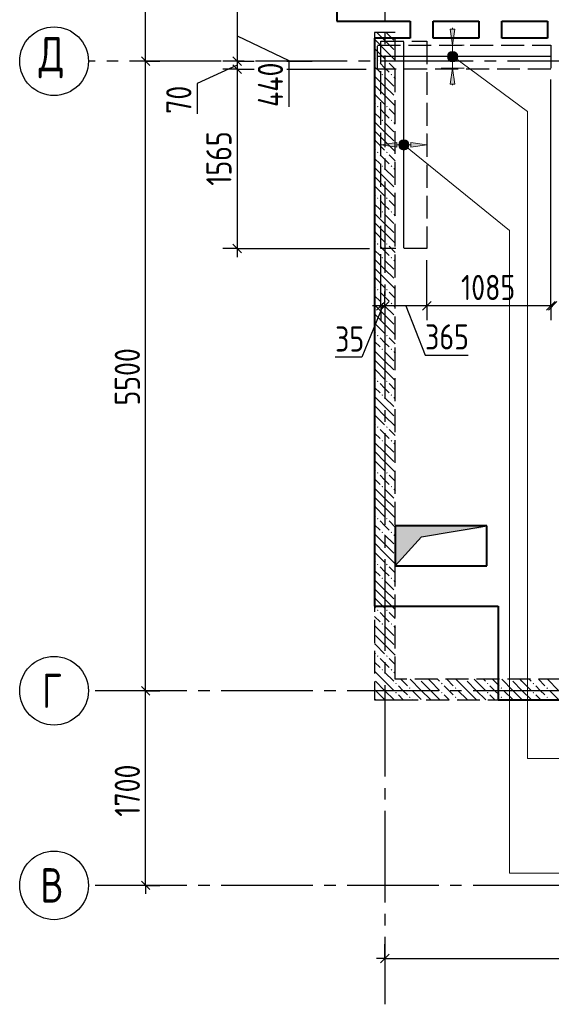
# Model space of a CAD drawing. Header units: millimetres. Extents: x 40580 to 1168286, y -220995 to 81020.
# Tile 85 of 194: x 344068 to 348711, y -113158 to -104556. Entities that reach past the tile are written whole.
import ezdxf

# ---------------------------------------------------------------- set-up
doc = ezdxf.new("R2010")
doc.units = ezdxf.units.MM
for name, pattern in [('______2', [270, 200, -70]), ('______5', [1100, 800, -100, 100, -100]), ('CENTER', [2, 1.25, -0.25, 0.25, -0.25])]:
    doc.linetypes.add(name, pattern=pattern)
for name, color, linetype, lineweight in [('Standard', 7, 'Continuous', 25), ('ДОП Верх по Х', 7, 'Continuous', 25), ('ЖБ Перекрытие верхний уровень', 7, 'Continuous', 35), ('ОСИ', 7, 'CENTER', 15), ('Основная', 7, 'Continuous', 40), ('Позиционная метка номер позиции', 7, 'Continuous', 13), ('Примечания', 7, 'Continuous', 13)]:
    doc.layers.add(name, color=color, linetype=linetype, lineweight=lineweight)
doc.layers.add('ЖБ Стена верхний уровень', color=7, linetype='______2', true_color=0x656565)
doc.layers.add('Тонкие', color=7, linetype='Continuous')
doc.layers.add('ФВ-2', color=7, linetype='Continuous')
doc.styles.add('GOST 2.304-81', font='txt')
doc.styles.add('ISOCPEUR', font='isocpeur.ttf')

msp = doc.modelspace()

# ---------------------------------------------------------------- hatches: boundary and pattern name
at = {"layer": 'ДОП Верх по Х', "linetype": 'Continuous', "lineweight": 13, "transparency": 33554687}
for points in [[(347869.3, -104638.4), (347849.3, -104778.4), (347829.3, -104638.4)], [(347363.3, -105669.4), (347223.3, -105649.4), (347363.3, -105629.4)]]:
    msp.add_hatch(color=7, dxfattribs=at).paths.add_polyline_path(points, flags=16)
for points in [[(347817, -104859.7), (347881.5, -104859.7), (347868, -104846.2)], [(347817, -104859.7), (347868, -104846.2), (347830.5, -104846.2)], [(347830.5, -104846.2), (347868, -104846.2), (347849.3, -104840.9)], [(347811.8, -104878.4), (347886.8, -104878.4), (347881.5, -104859.7)], [(347811.8, -104878.4), (347881.5, -104859.7), (347817, -104859.7)], [(347817, -104897.2), (347886.8, -104878.4), (347811.8, -104878.4)], [(347817, -104897.2), (347881.5, -104897.2), (347886.8, -104878.4)], [(347830.5, -104910.7), (347881.5, -104897.2), (347817, -104897.2)], [(347830.5, -104910.7), (347868, -104910.7), (347881.5, -104897.2)], [(347868, -104910.7), (347830.5, -104910.7), (347849.3, -104915.9)], [(347869.3, -105118.4), (347849.3, -104978.4), (347829.3, -105118.4)], [(347391, -105630.7), (347404.5, -105681.7), (347404.5, -105617.2)], [(347404.5, -105617.2), (347423.3, -105686.9), (347423.3, -105611.9)], [(347404.5, -105617.2), (347404.5, -105681.7), (347423.3, -105686.9)], [(347423.3, -105611.9), (347423.3, -105686.9), (347442, -105681.7)], [(347423.3, -105611.9), (347442, -105681.7), (347442, -105617.2)], [(347442, -105617.2), (347442, -105681.7), (347455.5, -105668.2)], [(347442, -105617.2), (347455.5, -105668.2), (347455.5, -105630.7)], [(347391, -105668.2), (347391, -105630.7), (347385.8, -105649.4)], [(347391, -105630.7), (347391, -105668.2), (347404.5, -105681.7)], [(347455.5, -105630.7), (347455.5, -105668.2), (347460.8, -105649.4)], [(347483.3, -105669.4), (347623.3, -105649.4), (347483.3, -105629.4)]]:
    msp.add_hatch(color=7, dxfattribs=at).paths.add_polyline_path(points)
at = {"layer": 'ЖБ Стена верхний уровень', "linetype": 'Continuous', "lineweight": -3, "transparency": 33554687}
for points in [[(347188.7, -104915.3), (347195.2, -104908.8), (347201.7, -104915.3), (347195.2, -104921.8)], [(347268.7, -104915.3), (347275.2, -104908.8), (347281.7, -104915.3), (347275.2, -104921.8)], [(347228.7, -105035.3), (347235.2, -105028.8), (347241.7, -105035.3), (347235.2, -105041.8)], [(347308.7, -105035.3), (347315.2, -105028.8), (347321.7, -105035.3), (347315.2, -105041.8)], [(347188.7, -105315.3), (347195.2, -105308.8), (347201.7, -105315.3), (347195.2, -105321.8)], [(347268.7, -105315.3), (347275.2, -105308.8), (347281.7, -105315.3), (347275.2, -105321.8)], [(347228.7, -105435.3), (347235.2, -105428.8), (347241.7, -105435.3), (347235.2, -105441.8)], [(347308.7, -105435.3), (347315.2, -105428.8), (347321.7, -105435.3), (347315.2, -105441.8)], [(347188.7, -105715.3), (347195.2, -105708.8), (347201.7, -105715.3), (347195.2, -105721.8)], [(347268.7, -105715.3), (347275.2, -105708.8), (347281.7, -105715.3), (347275.2, -105721.8)], [(347228.7, -105835.3), (347235.2, -105828.8), (347241.7, -105835.3), (347235.2, -105841.8)], [(347308.7, -105835.3), (347315.2, -105828.8), (347321.7, -105835.3), (347315.2, -105841.8)], [(347188.7, -106115.3), (347195.2, -106108.8), (347201.7, -106115.3), (347195.2, -106121.8)], [(347268.7, -106115.3), (347275.2, -106108.8), (347281.7, -106115.3), (347275.2, -106121.8)], [(347228.7, -106235.3), (347235.2, -106228.8), (347241.7, -106235.3), (347235.2, -106241.8)], [(347308.7, -106235.3), (347315.2, -106228.8), (347321.7, -106235.3), (347315.2, -106241.8)], [(347188.7, -106515.3), (347195.2, -106508.8), (347201.7, -106515.3), (347195.2, -106521.8)], [(347268.7, -106515.3), (347275.2, -106508.8), (347281.7, -106515.3), (347275.2, -106521.8)], [(347228.7, -106635.3), (347235.2, -106628.8), (347241.7, -106635.3), (347235.2, -106641.8)], [(347308.7, -106635.3), (347315.2, -106628.8), (347321.7, -106635.3), (347315.2, -106641.8)], [(347188.7, -106915.3), (347195.2, -106908.8), (347201.7, -106915.3), (347195.2, -106921.8)], [(347268.7, -106915.3), (347275.2, -106908.8), (347281.7, -106915.3), (347275.2, -106921.8)], [(347228.7, -107035.3), (347235.2, -107028.8), (347241.7, -107035.3), (347235.2, -107041.8)], [(347308.7, -107035.3), (347315.2, -107028.8), (347321.7, -107035.3), (347315.2, -107041.8)], [(347188.7, -107315.3), (347195.2, -107308.8), (347201.7, -107315.3), (347195.2, -107321.8)], [(347268.7, -107315.3), (347275.2, -107308.8), (347281.7, -107315.3), (347275.2, -107321.8)], [(347228.7, -107435.3), (347235.2, -107428.8), (347241.7, -107435.3), (347235.2, -107441.8)], [(347308.7, -107435.3), (347315.2, -107428.8), (347321.7, -107435.3), (347315.2, -107441.8)], [(347188.7, -107715.3), (347195.2, -107708.8), (347201.7, -107715.3), (347195.2, -107721.8)], [(347268.7, -107715.3), (347275.2, -107708.8), (347281.7, -107715.3), (347275.2, -107721.8)], [(347228.7, -107835.3), (347235.2, -107828.8), (347241.7, -107835.3), (347235.2, -107841.8)], [(347308.7, -107835.3), (347315.2, -107828.8), (347321.7, -107835.3), (347315.2, -107841.8)], [(347188.7, -108115.3), (347195.2, -108108.8), (347201.7, -108115.3), (347195.2, -108121.8)], [(347268.7, -108115.3), (347275.2, -108108.8), (347281.7, -108115.3), (347275.2, -108121.8)], [(347228.7, -108235.3), (347235.2, -108228.8), (347241.7, -108235.3), (347235.2, -108241.8)], [(347308.7, -108235.3), (347315.2, -108228.8), (347321.7, -108235.3), (347315.2, -108241.8)], [(347188.7, -108515.3), (347195.2, -108508.8), (347201.7, -108515.3), (347195.2, -108521.8)], [(347268.7, -108515.3), (347275.2, -108508.8), (347281.7, -108515.3), (347275.2, -108521.8)], [(347228.7, -108635.3), (347235.2, -108628.8), (347241.7, -108635.3), (347235.2, -108641.8)], [(347308.7, -108635.3), (347315.2, -108628.8), (347321.7, -108635.3), (347315.2, -108641.8)], [(347188.7, -108915.3), (347195.2, -108908.8), (347201.7, -108915.3), (347195.2, -108921.8)], [(347268.7, -108915.3), (347275.2, -108908.8), (347281.7, -108915.3), (347275.2, -108921.8)], [(347228.7, -109035.3), (347235.2, -109028.8), (347241.7, -109035.3), (347235.2, -109041.8)], [(347308.7, -109035.3), (347315.2, -109028.8), (347321.7, -109035.3), (347315.2, -109041.8)], [(347188.7, -109315.3), (347195.2, -109308.8), (347201.7, -109315.3), (347195.2, -109321.8)], [(347268.7, -109315.3), (347275.2, -109308.8), (347281.7, -109315.3), (347275.2, -109321.8)], [(347228.7, -109435.3), (347235.2, -109428.8), (347241.7, -109435.3), (347235.2, -109441.8)], [(347308.7, -109435.3), (347315.2, -109428.8), (347321.7, -109435.3), (347315.2, -109441.8)], [(347188.7, -109715.3), (347195.2, -109708.8), (347201.7, -109715.3), (347195.2, -109721.8)], [(347268.7, -109715.3), (347275.2, -109708.8), (347281.7, -109715.3), (347275.2, -109721.8)], [(347228.7, -109835.3), (347235.2, -109828.8), (347241.7, -109835.3), (347235.2, -109841.8)], [(347308.7, -109835.3), (347315.2, -109828.8), (347321.7, -109835.3), (347315.2, -109841.8)], [(347188.7, -110115.3), (347195.2, -110108.8), (347201.7, -110115.3), (347195.2, -110121.8)], [(347268.7, -110115.3), (347275.2, -110108.8), (347281.7, -110115.3), (347275.2, -110121.8)], [(347228.7, -110235.3), (347235.2, -110228.8), (347241.7, -110235.3), (347235.2, -110241.8)], [(347308.7, -110235.3), (347315.2, -110228.8), (347321.7, -110235.3), (347315.2, -110241.8)], [(347348.7, -110355.3), (347355.2, -110348.8), (347361.7, -110355.3), (347355.2, -110361.8)], [(347558.6, -110318.4), (347555.2, -110321.8), (347551.9, -110318.4)], [(347748.7, -110355.3), (347755.2, -110348.8), (347761.7, -110355.3), (347755.2, -110361.8)], [(347958.6, -110318.4), (347955.2, -110321.8), (347951.9, -110318.4)], [(348148.7, -110355.3), (348155.2, -110348.8), (348161.7, -110355.3), (348155.2, -110361.8)], [(348358.6, -110318.4), (348355.2, -110321.8), (348351.9, -110318.4)], [(348548.7, -110355.3), (348555.2, -110348.8), (348561.7, -110355.3), (348555.2, -110361.8)], [(347348.7, -110435.3), (347355.2, -110428.8), (347361.7, -110435.3), (347355.2, -110441.8)], [(347468.7, -110395.3), (347475.3, -110388.8), (347481.7, -110395.3), (347475.3, -110401.8)], [(347748.7, -110435.3), (347755.2, -110428.8), (347761.7, -110435.3), (347755.2, -110441.8)], [(347868.7, -110395.3), (347875.3, -110388.8), (347881.7, -110395.3), (347875.3, -110401.8)], [(348148.7, -110435.3), (348155.2, -110428.8), (348161.7, -110435.3), (348155.2, -110441.8)], [(348268.7, -110395.3), (348275.3, -110388.8), (348281.7, -110395.3), (348275.3, -110401.8)], [(348548.7, -110435.3), (348555.2, -110428.8), (348561.7, -110435.3), (348555.2, -110441.8)], [(348668.7, -110395.3), (348675.3, -110388.8), (348681.7, -110395.3), (348675.3, -110401.8)], [(347468.7, -110475.3), (347475.3, -110468.8), (347481.7, -110475.3), (347475.3, -110481.8)], [(347868.7, -110475.3), (347875.3, -110468.8), (347881.7, -110475.3), (347875.3, -110481.8)], [(348268.7, -110475.3), (348275.3, -110468.8), (348281.7, -110475.3), (348275.3, -110481.8)], [(348668.7, -110475.3), (348675.3, -110468.8), (348681.7, -110475.3), (348675.3, -110481.8)]]:
    msp.add_hatch(color=7, dxfattribs=at).paths.add_polyline_path(points, flags=16)
at = {"layer": 'Позиционная метка номер позиции', "linetype": 'Continuous', "lineweight": 13, "transparency": 33554687}
for points in [[(347806, -104867), (347837.8, -104835.2), (347817.5, -104846.6)], [(347837.8, -104835.2), (347806, -104867), (347806, -104889.9)], [(347837.8, -104835.2), (347806, -104889.9), (347860.7, -104835.2)], [(347860.7, -104835.2), (347806, -104889.9), (347817.5, -104910.3)], [(347860.7, -104835.2), (347817.5, -104910.3), (347881.1, -104846.6)], [(347881.1, -104846.6), (347817.5, -104910.3), (347837.8, -104921.7)], [(347881.1, -104846.6), (347837.8, -104921.7), (347892.6, -104867)], [(347892.6, -104867), (347837.8, -104921.7), (347860.7, -104921.7)], [(347892.6, -104867), (347860.7, -104921.7), (347892.6, -104889.9)], [(347892.6, -104889.9), (347860.7, -104921.7), (347881.1, -104910.3)], [(347380, -105638), (347411.8, -105606.2), (347391.5, -105617.6)], [(347411.8, -105606.2), (347380, -105638), (347380, -105660.9)], [(347411.8, -105606.2), (347380, -105660.9), (347434.7, -105606.2)], [(347434.7, -105606.2), (347380, -105660.9), (347391.5, -105681.3)], [(347434.7, -105606.2), (347391.5, -105681.3), (347455.1, -105617.6)], [(347455.1, -105617.6), (347391.5, -105681.3), (347411.8, -105692.7)], [(347455.1, -105617.6), (347411.8, -105692.7), (347466.6, -105638)], [(347466.6, -105638), (347411.8, -105692.7), (347434.7, -105692.7)], [(347466.6, -105638), (347434.7, -105692.7), (347466.6, -105660.9)], [(347466.6, -105660.9), (347434.7, -105692.7), (347455.1, -105681.3)]]:
    msp.add_hatch(color=7, dxfattribs=at).paths.add_polyline_path(points)
at = {"layer": 'ФВ-2'}
h = msp.add_hatch(color=256, dxfattribs=at)
h.dxf.hatch_style = 1
h.paths.add_polyline_path([(348097.1, -108998.4), (347577.9, -109073.1), (347348.3, -109328.4), (347348.3, -108998.4)])
h.paths.add_polyline_path([(348097.1, -108998.4), (347348.3, -108998.4), (347348.3, -108978.4), (348148.3, -108978.4)])

# ---------------------------------------------------------------- linework, layer by layer
at = {"layer": 'Standard', "color": 7, "linetype": 'Continuous', "lineweight": -3, "transparency": 33554687}
for p, q in [((345168.3, -104918.4), (345168.3, -103618.4)), ((345968.3, -104478.4), (345968.3, -104918.4)), ((345968.3, -104698.4), (346418.3, -104911.8)), ((345168.3, -110418.4), (345168.3, -104918.4)), ((345968.3, -104918.4), (345968.3, -104988.4)), ((346418.3, -104911.8), (346418.3, -105318.4)), ((345968.3, -104953.4), (345618.3, -105112.5)), ((345618.3, -105112.5), (345618.3, -105378.4)), ((345968.3, -106555.4), (345968.3, -106630.4)), ((347240.8, -107055.4), (347057.8, -107505.4)), ((347223.3, -107055.4), (347148.3, -107055.4)), ((347258.3, -107055.4), (347223.3, -107055.4)), ((347623.3, -107055.4), (347258.3, -107055.4)), ((347440.8, -107055.4), (347609, -107487)), ((348707.3, -107055.4), (347623.3, -107055.4)), ((348723.3, -107055.4), (348707.3, -107055.4)), ((347057.8, -107505.4), (346823.3, -107505.4)), ((347609, -107487), (347984.2, -107487)), ((345168.3, -112118.4), (345168.3, -112193.4)), ((347258.3, -112757.6), (347183.3, -112757.6)), ((347258.3, -112757.6), (351178.3, -112757.6))]:
    msp.add_line(p, q, dxfattribs=at)
at = {"layer": 'Standard', "color": 251, "linetype": 'Continuous', "lineweight": -3, "true_color": 0x656565, "transparency": 33554687}
for p, q in [((345168.3, -104918.4), (345043.3, -104918.4)), ((345168.3, -104918.4), (345293.3, -104918.4)), ((345168.3, -104918.4), (345168.3, -104918.4)), ((345968.3, -104918.4), (345843.3, -104918.4)), ((345968.3, -104918.4), (346093.3, -104918.4)), ((345968.3, -104918.4), (346116.4, -104918.4)), ((346401.3, -104918.4), (346623.9, -104918.4)), ((345968.3, -104988.4), (345843.3, -104988.4)), ((345968.3, -104988.4), (346093.3, -104988.4)), ((346401.3, -104988.4), (347093.3, -104988.4)), ((345968.3, -106555.4), (345843.3, -106555.4)), ((345968.3, -106555.4), (346093.3, -106555.4)), ((345968.3, -106555.4), (347123.3, -106555.4)), ((347223.3, -107055.4), (347223.3, -106605.4)), ((347623.3, -107055.4), (347623.3, -106655.4)), ((347223.3, -107055.4), (347223.3, -106930.4)), ((347258.3, -107055.4), (347258.3, -106930.4)), ((347623.3, -107055.4), (347623.3, -106930.4)), ((348707.3, -107055.4), (348707.3, -106930.4)), ((347223.3, -107055.4), (347223.3, -107180.4)), ((347258.3, -107055.4), (347258.3, -107180.4)), ((347258.3, -107055.4), (347258.3, -107055.4)), ((347623.3, -107055.4), (347623.3, -107180.4)), ((348707.3, -107055.4), (348707.3, -107180.4)), ((345168.3, -110418.4), (345043.3, -110418.4)), ((345168.3, -110418.4), (345293.3, -110418.4)), ((345168.3, -110418.4), (345168.3, -110418.4)), ((345168.3, -112118.4), (345043.3, -112118.4)), ((345168.3, -112118.4), (345293.3, -112118.4)), ((345168.3, -112118.4), (345168.3, -112118.4)), ((347258.3, -112757.6), (347258.3, -112632.6)), ((347258.3, -112757.6), (347258.3, -112882.5)), ((347258.3, -112757.6), (347258.3, -112757.6))]:
    msp.add_line(p, q, dxfattribs=at)
at = {"layer": 'Standard', "color": 7, "linetype": 'Continuous', "lineweight": 25, "transparency": 33554687}
for p, q in [((345205.8, -104955.9), (345130.8, -104880.9)), ((345930.8, -104880.9), (346005.8, -104955.9)), ((345930.8, -104950.9), (346005.8, -105025.9)), ((345930.8, -106517.9), (346005.8, -106592.9)), ((347260.8, -107017.9), (347185.8, -107092.9)), ((347295.8, -107017.9), (347220.8, -107092.9)), ((347660.8, -107017.9), (347585.8, -107092.9)), ((348744.8, -107017.9), (348669.8, -107092.9)), ((348760.8, -107017.9), (348685.8, -107092.9)), ((345205.8, -110455.9), (345130.8, -110380.9)), ((345205.8, -112155.9), (345130.8, -112080.9)), ((347220.8, -112795.1), (347295.8, -112720.1))]:
    msp.add_line(p, q, dxfattribs=at)
at = {"layer": 'Standard', "color": 251, "linetype": 'Continuous', "lineweight": -3, "true_color": 0x656565, "transparency": 33554687}
for points in [[(345968.3, -104988.4), (346115.8, -104988.4), (346115.8, -104988.4), (346116.4, -104988.4)], [(348707.3, -107055.4), (348707.3, -107038.4), (348707.3, -107038.4), (348707.3, -105078.4)]]:
    msp.add_lwpolyline(points, dxfattribs=at)
at = {"layer": 'Standard', "color": 7, "linetype": 'Continuous', "lineweight": -3, "transparency": 33554687}
for points in [[(345968.3, -104988.4), (345968.3, -105867.3), (345968.3, -105867.3), (345968.3, -106555.4)], [(345168.3, -112118.4), (345168.3, -111615.3), (345168.3, -111615.3), (345168.3, -110418.4)]]:
    msp.add_lwpolyline(points, dxfattribs=at)
at = {"layer": 'ДОП Верх по Х', "color": 251, "linetype": 'Continuous', "lineweight": 13, "true_color": 0x494949, "transparency": 33554687}
for p, q in [((347849.3, -104778.4), (347829.3, -104638.4)), ((347829.3, -104638.4), (347869.3, -104638.4)), ((347849.3, -104638.4), (347849.3, -104628.4)), ((347869.3, -104638.4), (347849.3, -104778.4)), ((347849.3, -104778.4), (347749.3, -104778.4)), ((347849.3, -104778.4), (347949.3, -104778.4)), ((347849.3, -104848.4), (347849.3, -104778.4)), ((347811.8, -104878.4), (347811.8, -104878.4)), ((347849.3, -104978.4), (347849.3, -104908.4)), ((347886.8, -104878.4), (347886.8, -104878.4)), ((347849.3, -104978.4), (347749.3, -104978.4)), ((347849.3, -104978.4), (347829.3, -105118.4)), ((347869.3, -105118.4), (347849.3, -104978.4)), ((347849.3, -104978.4), (347949.3, -104978.4)), ((347829.3, -105118.4), (347869.3, -105118.4)), ((347849.3, -105118.4), (347849.3, -105128.4)), ((347223.3, -105649.4), (347223.3, -105549.4)), ((347423.3, -105611.9), (347423.3, -105611.9)), ((347623.3, -105649.4), (347623.3, -105549.4)), ((347223.3, -105649.4), (347363.3, -105629.4)), ((347363.3, -105669.4), (347223.3, -105649.4)), ((347223.3, -105649.4), (347223.3, -105749.4)), ((347223.3, -105649.4), (347223.3, -105649.4)), ((347363.3, -105629.4), (347363.3, -105669.4)), ((347363.3, -105649.4), (347393.3, -105649.4)), ((347423.3, -105686.9), (347423.3, -105686.9)), ((347453.3, -105649.4), (347483.3, -105649.4)), ((347623.3, -105649.4), (347483.3, -105629.4)), ((347483.3, -105629.4), (347483.3, -105669.4)), ((347483.3, -105669.4), (347623.3, -105649.4)), ((347623.3, -105649.4), (347623.3, -105749.4)), ((347623.3, -105649.4), (347623.3, -105649.4))]:
    msp.add_line(p, q, dxfattribs=at)
at = {"layer": 'ДОП Верх по Х', "color": 7, "linetype": 'Continuous', "lineweight": 25, "transparency": 33554687}
for p, q in [((347423.3, -106549.4), (347423.3, -104749.4)), ((348700.3, -104878.4), (347200.3, -104878.4))]:
    msp.add_line(p, q, dxfattribs=at)
at = {"layer": 'ДОП Верх по Х', "color": 251, "linetype": 'Continuous', "lineweight": 13, "true_color": 0x494949, "transparency": 33554687}
for centre in [(347849.3, -104878.4), (347423.3, -105649.4)]:
    msp.add_circle(centre, 37.5, dxfattribs=at)
at = {"layer": 'ЖБ Перекрытие верхний уровень', "color": 7, "linetype": 'Continuous', "lineweight": -3, "transparency": 33554687}
for p, q in [((347168.3, -109678.4), (347348.3, -109678.4)), ((348248.3, -110278.4), (348248.3, -110498.4))]:
    msp.add_line(p, q, dxfattribs=at)
at = {"layer": 'ЖБ Стена верхний уровень', "color": 251, "linetype": '______2', "lineweight": -3, "true_color": 0x656565, "transparency": 33554687}
for p, q in [((347168.3, -104668.4), (347168.3, -110498.4)), ((347348.3, -104668.4), (347168.3, -104668.4)), ((347348.3, -110318.4), (347348.3, -104668.4)), ((350418.3, -110318.4), (347348.3, -110318.4)), ((347168.3, -110498.4), (347348.3, -110498.4)), ((347348.3, -110498.4), (350418.3, -110498.4))]:
    msp.add_line(p, q, dxfattribs=at)
at = {"layer": 'ЖБ Стена верхний уровень', "color": 9, "linetype": 'Continuous', "lineweight": -3, "true_color": 0xc7c7c7, "transparency": 33554687}
for p, q in [((347255.2, -104735.3), (347188.4, -104668.4)), ((347268.4, -104668.4), (347335.2, -104735.3)), ((347175.2, -104735.3), (347255.2, -104815.3)), ((347255.2, -104735.3), (347335.2, -104815.3)), ((347175.2, -104815.3), (347168.3, -104808.3)), ((347175.2, -104815.3), (347255.2, -104895.3)), ((347255.2, -104815.3), (347348.3, -104908.3)), ((347168.3, -104888.4), (347175.2, -104895.3)), ((347255.2, -104975.3), (347215.2, -104935.3)), ((347295.2, -104935.3), (347348.3, -104988.4)), ((347168.3, -104968.4), (347215.2, -105015.3)), ((347295.2, -105015.3), (347255.2, -104975.3)), ((347255.2, -105135.3), (347168.3, -105048.3)), ((347255.2, -105055.3), (347335.2, -105135.3)), ((347335.2, -105055.3), (347348.3, -105068.4)), ((347175.2, -105135.3), (347255.2, -105215.3)), ((347255.2, -105135.3), (347335.2, -105215.3)), ((347175.2, -105215.3), (347168.3, -105208.3)), ((347175.2, -105215.3), (347255.2, -105295.3)), ((347255.2, -105215.3), (347348.3, -105308.3)), ((347168.3, -105288.4), (347175.2, -105295.3)), ((347168.3, -105368.4), (347215.2, -105415.3)), ((347255.2, -105375.3), (347215.2, -105335.3)), ((347295.2, -105335.3), (347348.3, -105388.4)), ((347255.2, -105535.3), (347168.3, -105448.3)), ((347295.2, -105415.3), (347255.2, -105375.3)), ((347255.2, -105455.3), (347335.2, -105535.3)), ((347335.2, -105455.3), (347348.3, -105468.4)), ((347175.2, -105535.3), (347255.2, -105615.3)), ((347255.2, -105535.3), (347335.2, -105615.3)), ((347175.2, -105615.3), (347168.3, -105608.3)), ((347175.2, -105615.3), (347255.2, -105695.3)), ((347255.2, -105615.3), (347348.3, -105708.3)), ((347168.3, -105688.4), (347175.2, -105695.3)), ((347168.3, -105768.4), (347215.2, -105815.3)), ((347255.2, -105775.3), (347215.2, -105735.3)), ((347295.2, -105815.3), (347255.2, -105775.3)), ((347295.2, -105735.3), (347348.3, -105788.4)), ((347255.2, -105935.3), (347168.3, -105848.3)), ((347255.2, -105855.3), (347335.2, -105935.3)), ((347335.2, -105855.3), (347348.3, -105868.4)), ((347175.2, -105935.3), (347255.2, -106015.3)), ((347255.2, -105935.3), (347335.2, -106015.3)), ((347175.2, -106015.3), (347168.3, -106008.3)), ((347175.2, -106015.3), (347255.2, -106095.3)), ((347255.2, -106015.3), (347348.3, -106108.3)), ((347168.3, -106088.4), (347175.2, -106095.3)), ((347255.2, -106175.3), (347215.2, -106135.3)), ((347295.2, -106135.3), (347348.3, -106188.4)), ((347168.3, -106168.4), (347215.2, -106215.3)), ((347295.2, -106215.3), (347255.2, -106175.3)), ((347255.2, -106335.3), (347168.3, -106248.3)), ((347255.2, -106255.3), (347335.2, -106335.3)), ((347335.2, -106255.3), (347348.3, -106268.4)), ((347175.2, -106335.3), (347255.2, -106415.3)), ((347255.2, -106335.3), (347335.2, -106415.3)), ((347175.2, -106415.3), (347168.3, -106408.3)), ((347175.2, -106415.3), (347255.2, -106495.3)), ((347255.2, -106415.3), (347348.3, -106508.3)), ((347168.3, -106488.4), (347175.2, -106495.3)), ((347168.3, -106568.4), (347215.2, -106615.3)), ((347255.2, -106575.3), (347215.2, -106535.3)), ((347295.2, -106535.3), (347348.3, -106588.4)), ((347255.2, -106735.3), (347168.3, -106648.3)), ((347295.2, -106615.3), (347255.2, -106575.3)), ((347255.2, -106655.3), (347335.2, -106735.3)), ((347335.2, -106655.3), (347348.3, -106668.4)), ((347175.2, -106735.3), (347255.2, -106815.3)), ((347255.2, -106735.3), (347335.2, -106815.3)), ((347175.2, -106815.3), (347168.3, -106808.3)), ((347175.2, -106815.3), (347255.2, -106895.3)), ((347255.2, -106815.3), (347348.3, -106908.3)), ((347168.3, -106888.4), (347175.2, -106895.3)), ((347168.3, -106968.4), (347215.2, -107015.3)), ((347255.2, -106975.3), (347215.2, -106935.3)), ((347295.2, -107015.3), (347255.2, -106975.3)), ((347295.2, -106935.3), (347348.3, -106988.4)), ((347255.2, -107135.3), (347168.3, -107048.3)), ((347255.2, -107055.3), (347335.2, -107135.3)), ((347335.2, -107055.3), (347348.3, -107068.4)), ((347175.2, -107135.3), (347255.2, -107215.3)), ((347255.2, -107135.3), (347335.2, -107215.3)), ((347175.2, -107215.3), (347168.3, -107208.3)), ((347175.2, -107215.3), (347255.2, -107295.3)), ((347255.2, -107215.3), (347348.3, -107308.3)), ((347168.3, -107288.4), (347175.2, -107295.3)), ((347255.2, -107375.3), (347215.2, -107335.3)), ((347295.2, -107335.3), (347348.3, -107388.4)), ((347168.3, -107368.4), (347215.2, -107415.3)), ((347295.2, -107415.3), (347255.2, -107375.3)), ((347255.2, -107535.3), (347168.3, -107448.3)), ((347255.2, -107455.3), (347335.2, -107535.3)), ((347335.2, -107455.3), (347348.3, -107468.4)), ((347175.2, -107535.3), (347255.2, -107615.3)), ((347255.2, -107535.3), (347335.2, -107615.3)), ((347175.2, -107615.3), (347168.3, -107608.3)), ((347168.3, -107688.4), (347175.2, -107695.3)), ((347175.2, -107615.3), (347255.2, -107695.3)), ((347255.2, -107615.3), (347348.3, -107708.3)), ((347168.3, -107768.4), (347215.2, -107815.3)), ((347255.2, -107775.3), (347215.2, -107735.3)), ((347295.2, -107815.3), (347255.2, -107775.3)), ((347295.2, -107735.3), (347348.3, -107788.4)), ((347255.2, -107935.3), (347168.3, -107848.3)), ((347255.2, -107855.3), (347335.2, -107935.3)), ((347335.2, -107855.3), (347348.3, -107868.4)), ((347175.2, -107935.3), (347255.2, -108015.3)), ((347255.2, -107935.3), (347335.2, -108015.3)), ((347175.2, -108015.3), (347168.3, -108008.3)), ((347175.2, -108015.3), (347255.2, -108095.3)), ((347255.2, -108015.3), (347348.3, -108108.3)), ((347168.3, -108088.4), (347175.2, -108095.3)), ((347168.3, -108168.4), (347215.2, -108215.3)), ((347255.2, -108175.3), (347215.2, -108135.3)), ((347295.2, -108215.3), (347255.2, -108175.3)), ((347295.2, -108135.3), (347348.3, -108188.4)), ((347255.2, -108335.3), (347168.3, -108248.3)), ((347255.2, -108255.3), (347335.2, -108335.3)), ((347335.2, -108255.3), (347348.3, -108268.4)), ((347175.2, -108335.3), (347255.2, -108415.3)), ((347255.2, -108335.3), (347335.2, -108415.3)), ((347175.2, -108415.3), (347168.3, -108408.3)), ((347175.2, -108415.3), (347255.2, -108495.3)), ((347255.2, -108415.3), (347348.3, -108508.3)), ((347168.3, -108488.4), (347175.2, -108495.3)), ((347255.2, -108575.3), (347215.2, -108535.3)), ((347295.2, -108535.3), (347348.3, -108588.4)), ((347168.3, -108568.4), (347215.2, -108615.3)), ((347295.2, -108615.3), (347255.2, -108575.3)), ((347255.2, -108735.3), (347168.3, -108648.3)), ((347255.2, -108655.3), (347335.2, -108735.3)), ((347335.2, -108655.3), (347348.3, -108668.4)), ((347175.2, -108815.3), (347168.3, -108808.3)), ((347175.2, -108735.3), (347255.2, -108815.3)), ((347255.2, -108735.3), (347335.2, -108815.3)), ((347168.3, -108888.4), (347175.2, -108895.3)), ((347175.2, -108815.3), (347255.2, -108895.3)), ((347255.2, -108815.3), (347348.3, -108908.3)), ((347168.3, -108968.4), (347215.2, -109015.3)), ((347255.2, -108975.3), (347215.2, -108935.3)), ((347295.2, -109015.3), (347255.2, -108975.3)), ((347295.2, -108935.3), (347348.3, -108988.4)), ((347255.2, -109135.3), (347168.3, -109048.3)), ((347255.2, -109055.3), (347335.2, -109135.3)), ((347335.2, -109055.3), (347348.3, -109068.4)), ((347175.2, -109135.3), (347255.2, -109215.3)), ((347255.2, -109135.3), (347335.2, -109215.3)), ((347175.2, -109215.3), (347168.3, -109208.3)), ((347175.2, -109215.3), (347255.2, -109295.3)), ((347255.2, -109215.3), (347348.3, -109308.3)), ((347168.3, -109288.4), (347175.2, -109295.3)), ((347168.3, -109368.4), (347215.2, -109415.3)), ((347255.2, -109375.3), (347215.2, -109335.3)), ((347295.2, -109415.3), (347255.2, -109375.3)), ((347295.2, -109335.3), (347348.3, -109388.4)), ((347255.2, -109535.3), (347168.3, -109448.3)), ((347255.2, -109455.3), (347335.2, -109535.3)), ((347335.2, -109455.3), (347348.3, -109468.4)), ((347175.2, -109535.3), (347255.2, -109615.3)), ((347255.2, -109535.3), (347335.2, -109615.3)), ((347175.2, -109615.3), (347168.3, -109608.3)), ((347175.2, -109615.3), (347255.2, -109695.3)), ((347255.2, -109615.3), (347348.3, -109708.3)), ((347168.3, -109688.4), (347175.2, -109695.3)), ((347255.2, -109775.3), (347215.2, -109735.3)), ((347295.2, -109735.3), (347348.3, -109788.4)), ((347168.3, -109768.4), (347215.2, -109815.3)), ((347295.2, -109815.3), (347255.2, -109775.3)), ((347255.2, -109935.3), (347168.3, -109848.3)), ((347255.2, -109855.3), (347335.2, -109935.3)), ((347335.2, -109855.3), (347348.3, -109868.4)), ((347175.2, -110015.3), (347168.3, -110008.3)), ((347175.2, -109935.3), (347255.2, -110015.3)), ((347255.2, -109935.3), (347335.2, -110015.3)), ((347168.3, -110088.4), (347175.2, -110095.3)), ((347175.2, -110015.3), (347255.2, -110095.3)), ((347255.2, -110015.3), (347348.3, -110108.3)), ((347168.3, -110168.4), (347215.2, -110215.3)), ((347255.2, -110175.3), (347215.2, -110135.3)), ((347295.2, -110215.3), (347255.2, -110175.3)), ((347295.2, -110135.3), (347348.3, -110188.4)), ((347255.2, -110335.3), (347168.3, -110248.3)), ((347255.2, -110255.3), (347335.2, -110335.3)), ((347335.2, -110255.3), (347348.3, -110268.4)), ((347175.2, -110335.3), (347255.2, -110415.3)), ((347255.2, -110335.3), (347335.2, -110415.3)), ((347398.4, -110318.4), (347455.2, -110375.3)), ((347575.3, -110415.3), (347478.4, -110318.4)), ((347575.3, -110335.3), (347655.2, -110415.3)), ((347655.2, -110335.3), (347638.4, -110318.4)), ((347655.2, -110335.3), (347735.2, -110415.3)), ((347718.4, -110318.4), (347735.2, -110335.3)), ((347798.4, -110318.4), (347855.2, -110375.3)), ((347975.3, -110415.3), (347878.4, -110318.4)), ((347975.3, -110335.3), (348055.2, -110415.3)), ((348055.2, -110335.3), (348038.4, -110318.4)), ((348055.2, -110335.3), (348135.2, -110415.3)), ((348118.4, -110318.4), (348135.2, -110335.3)), ((348198.4, -110318.4), (348255.2, -110375.3)), ((348375.3, -110415.3), (348278.4, -110318.4)), ((348375.3, -110335.3), (348455.2, -110415.3)), ((348455.2, -110335.3), (348438.4, -110318.4)), ((348455.2, -110335.3), (348535.2, -110415.3)), ((348518.4, -110318.4), (348535.2, -110335.3)), ((348598.4, -110318.4), (348655.2, -110375.3)), ((348775.3, -110415.3), (348678.4, -110318.4)), ((347175.2, -110415.3), (347168.3, -110408.3)), ((347175.2, -110415.3), (347255.2, -110495.3)), ((347255.2, -110415.3), (347338.4, -110498.4)), ((347415.2, -110415.3), (347375.3, -110375.3)), ((347455.2, -110455.3), (347415.2, -110415.3)), ((347495.2, -110415.3), (347575.3, -110495.3)), ((347575.3, -110415.3), (347655.2, -110495.3)), ((347655.2, -110415.3), (347738.4, -110498.4)), ((347815.2, -110415.3), (347775.3, -110375.3)), ((347855.2, -110455.3), (347815.2, -110415.3)), ((347895.2, -110415.3), (347975.3, -110495.3)), ((347975.3, -110415.3), (348055.2, -110495.3)), ((348055.2, -110415.3), (348138.4, -110498.4)), ((348215.2, -110415.3), (348175.3, -110375.3)), ((348255.2, -110455.3), (348215.2, -110415.3)), ((348295.2, -110415.3), (348375.3, -110495.3)), ((348375.3, -110415.3), (348455.2, -110495.3)), ((348455.2, -110415.3), (348538.4, -110498.4)), ((348615.2, -110415.3), (348575.3, -110375.3)), ((348655.2, -110455.3), (348615.2, -110415.3)), ((348695.2, -110415.3), (348775.3, -110495.3)), ((347168.3, -110488.4), (347175.2, -110495.3)), ((347375.3, -110455.3), (347418.4, -110498.4)), ((347495.2, -110495.3), (347498.4, -110498.4)), ((347775.3, -110455.3), (347818.4, -110498.4)), ((347895.2, -110495.3), (347898.4, -110498.4)), ((348175.3, -110455.3), (348218.4, -110498.4)), ((348295.2, -110495.3), (348298.4, -110498.4)), ((348575.3, -110455.3), (348618.4, -110498.4)), ((348695.2, -110495.3), (348698.4, -110498.4))]:
    msp.add_line(p, q, dxfattribs=at)
at = {"layer": 'ОСИ', "color": 8, "linetype": '______5', "lineweight": -3, "transparency": 33554687}
for p, q in [((347258.3, -102668.4), (347258.3, -113157.6)), ((376628.3, -104918.4), (344668.3, -104918.4)), ((376628.3, -104918.4), (344668.3, -104918.4)), ((376328.3, -110418.4), (344668.3, -110418.4)), ((376328.3, -112118.4), (344668.3, -112118.4))]:
    msp.add_line(p, q, dxfattribs=at)
at = {"layer": 'ОСИ', "color": 7, "linetype": 'Continuous', "lineweight": -3, "transparency": 33554687}
for centre in [(344368.3, -104918.4), (344368.3, -104918.4), (344368.3, -110418.4), (344368.3, -112118.4)]:
    msp.add_circle(centre, 300, dxfattribs=at)
at = {"layer": 'Основная', "transparency": 33554687}
for p, q in [((346838.3, -102968.4), (346838.3, -104568.4)), ((346838.3, -104568.4), (347478.3, -104568.4)), ((347478.3, -104568.4), (347478.3, -104718.4)), ((347678.3, -104718.4), (347678.3, -104568.4)), ((347678.3, -104568.4), (348078.3, -104568.4)), ((348078.3, -104568.4), (348078.3, -104718.4)), ((348278.3, -104718.4), (348278.3, -104568.4)), ((348278.3, -104568.4), (348678.3, -104568.4)), ((348678.3, -104568.4), (348678.3, -104718.4)), ((347478.3, -104718.4), (347168.3, -104718.4)), ((347168.3, -104718.4), (347168.3, -109678.4)), ((348078.3, -104718.4), (347678.3, -104718.4)), ((348678.3, -104718.4), (348278.3, -104718.4)), ((348148.3, -108978.4), (347348.3, -108978.4)), ((347348.3, -108978.4), (347348.3, -109328.4)), ((348148.3, -109328.4), (348148.3, -108978.4)), ((347348.3, -109328.4), (348148.3, -109328.4)), ((347168.3, -109678.4), (348248.3, -109678.4)), ((348248.3, -109678.4), (348248.3, -110498.4)), ((348248.3, -110498.4), (352478.3, -110498.4))]:
    msp.add_line(p, q, dxfattribs=at)
at = {"layer": 'Позиционная метка номер позиции', "color": 7, "linetype": 'Continuous', "lineweight": 13, "transparency": 33554687}
for p, q in [((347817.5, -104846.6), (347817.5, -104846.6)), ((347881.1, -104846.6), (347881.1, -104846.6)), ((347817.5, -104910.3), (347817.5, -104910.3)), ((347853.9, -104878.4), (348504.5, -105359.3)), ((347881.1, -104910.3), (347881.1, -104910.3)), ((348504.5, -105359.3), (348504.5, -111010.7)), ((347391.5, -105617.6), (347391.5, -105617.6)), ((347455.1, -105617.6), (347455.1, -105617.6)), ((347391.5, -105681.3), (347391.5, -105681.3)), ((347423.3, -105649.4), (348347.2, -106399)), ((347455.1, -105681.3), (347455.1, -105681.3)), ((348347.2, -106399), (348347.2, -112010.7)), ((348504.5, -111010.7), (350997.7, -111010.7)), ((348347.2, -112010.7), (350997.7, -112010.7))]:
    msp.add_line(p, q, dxfattribs=at)
for centre in [(347849.3, -104878.4), (347423.3, -105649.4)]:
    msp.add_circle(centre, 45, dxfattribs=at)
at = {"layer": 'Примечания', "color": 7, "linetype": '______2', "lineweight": -3, "transparency": 33554687}
for p, q in [((347223.3, -106555.4), (347223.3, -104743.4)), ((347223.3, -104743.4), (347623.3, -104743.4)), ((347623.3, -104743.4), (347623.3, -106555.4)), ((347193.3, -104988.4), (347193.3, -104778.4)), ((347193.3, -104778.4), (348707.3, -104778.4)), ((348707.3, -104778.4), (348707.3, -104988.4)), ((348707.3, -104988.4), (347193.3, -104988.4)), ((347623.3, -106555.4), (347223.3, -106555.4))]:
    msp.add_line(p, q, dxfattribs=at)
at = {"layer": 'Тонкие'}
for p, q in [((347577.9, -109073.1), (348148.3, -108978.4)), ((347348.3, -109328.4), (347577.9, -109073.1))]:
    msp.add_line(p, q, dxfattribs=at)

# ---------------------------------------------------------------- texts
at = {"layer": 'Standard', "color": 7, "linetype": 'Continuous', "lineweight": 25, "transparency": 33554687, "char_height": 220, "attachment_point": 7, "rotation": 90, "style": 'GOST 2.304-81'}
for s, insert, width in [('440', (346368.3, -105318.4), 531.96), ('70', (345568.3, -105378.4), 391.311), ('1565', (345918.3, -106006.4), 594.589), ('5500', (345118.3, -107926.5), 641.476), ('1700', (345118.3, -111518.7), 625.735)]:
    msp.add_mtext(s, dxfattribs=dict(at, insert=insert, width=width))
at = {"layer": 'Standard', "color": 7, "linetype": 'Continuous', "lineweight": 25, "transparency": 33554687, "char_height": 220, "attachment_point": 7, "style": 'GOST 2.304-81'}
for s, insert, width in [('1085', (347923, -107005.4), 610.171), ('35', (346823.3, -107455.4), 360.165), ('365', (347609, -107437), 500.814)]:
    msp.add_mtext(s, dxfattribs=dict(at, insert=insert, width=width))
at = {"layer": 'ОСИ', "color": 7, "linetype": 'Continuous', "lineweight": 25, "transparency": 33554687, "char_height": 300, "attachment_point": 7, "style": 'ISOCPEUR'}
for s, insert, width in [('\\W0.82;Д', (344233.3, -105068.4), 392.649), ('\\W0.78;Г', (344263.3, -110568.4), 326.834), ('\\W0.80;В', (344248.3, -112268.4), 359.83)]:
    msp.add_mtext(s, dxfattribs=dict(at, insert=insert, width=width))

doc.saveas('drawing.dxf')
